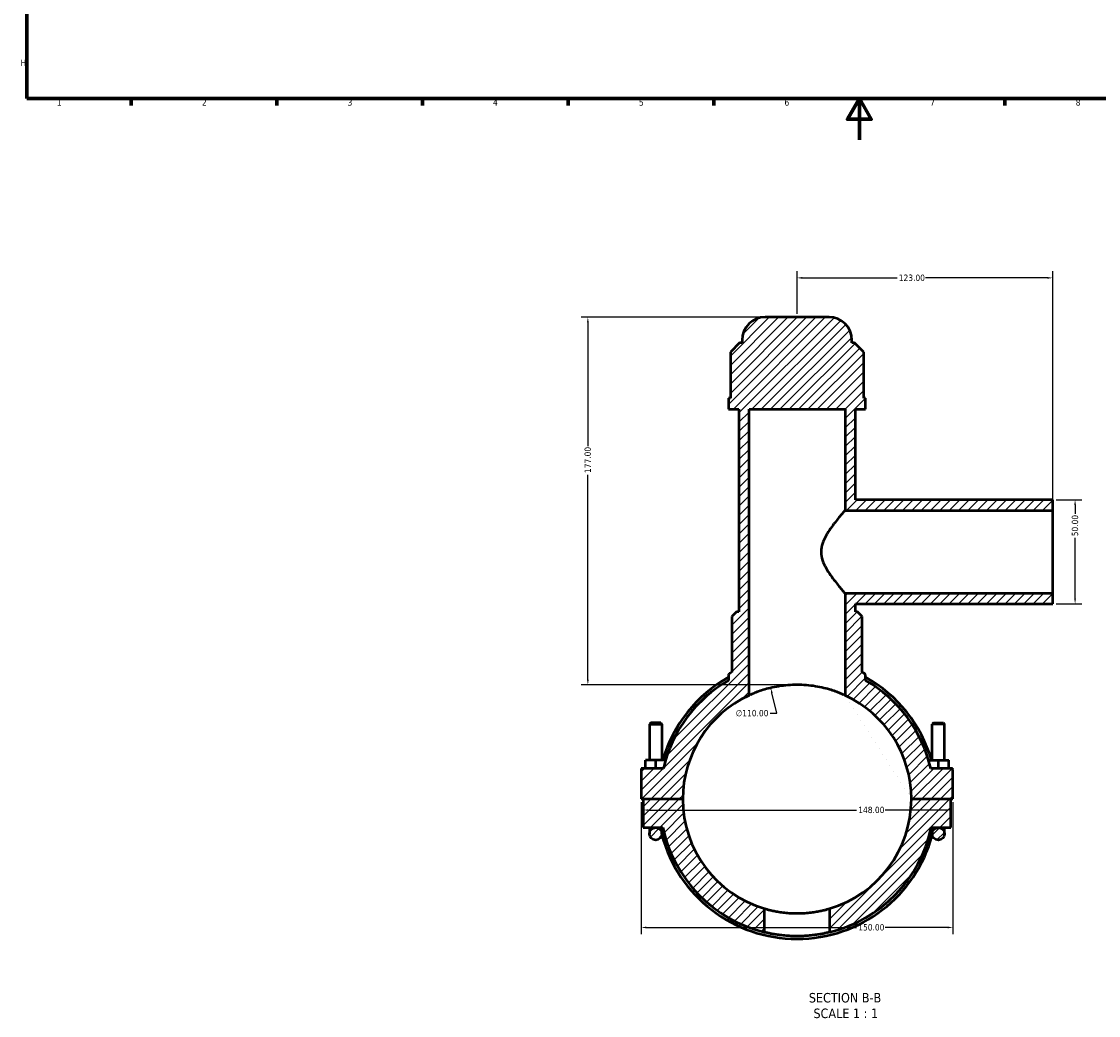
# Model space of a CAD drawing. Header units: millimetres. Extents: x 0 to 898, y -421 to 987.
# Tile 1 of 6: x 17 to 536, y -421 to 57. Entities that reach past the tile are written whole.
import ezdxf

# ---------------------------------------------------------------- set-up
doc = ezdxf.new("R2010")
doc.units = ezdxf.units.MM
for name, color, linetype, lineweight in [('Border (ANSI)', 7, 'Continuous', 70), ('Dimension (ANSI)', 7, 'Continuous', 25), ('Hatch (ANSI)', 7, 'Continuous', 18), ('Symbol (ANSI)', 7, 'Continuous', 25), ('Visible (ANSI)', 7, 'Continuous', 50)]:
    doc.layers.add(name, color=color, linetype=linetype, lineweight=lineweight)
doc.styles.add('Label Text (ANSI)', font='tahoma.ttf')
doc.styles.add('Note Text (ANSI)', font='tahoma.ttf')
doc.dimstyles.new('Default - mm (ANSI)', dxfattribs={"dimtxt": 3.048, "dimasz": 2.5, "dimexe": 3.175, "dimexo": 1.6002, "dimgap": 0.8, "dimtad": 0, "dimtoh": 1, "dimrnd": 1e-08, "dimzin": 4, "dimdsep": 46, "dimtxsty": 'Note Text (ANSI)', "dimcen": 0.09, "dimdle": 10, "dimclrd": 256, "dimclre": 256, "dimclrt": 256, "dimadec": 1, "dimazin": 1, "dimtfac": 1, "dimtofl": 0, "dimtmove": 0, "dimatfit": 3, "dimfxl": 1, "dimtolj": 1, "dimtzin": 4, "dimlwd": -1, "dimlwe": -1, "dimarcsym": 0})

# ---------------------------------------------------------------- blocks, each defined once
blk = doc.blocks.new('Borders Default Border')
at = {"layer": 'Border (ANSI)'}
for p, q in [((70.08, 20), (70.08, 16.55)), ((140.17, 20), (140.17, 16.55)), ((210.25, 20), (210.25, 16.55)), ((280.33, 20), (280.33, 16.55)), ((350.42, 20), (350.42, 16.55)), ((490.58, 20), (490.58, 16.55))]:
    blk.add_line(p, q, dxfattribs=at)
at = {"layer": 'Border (ANSI)', "flags": 128}
for points in [[(20, 20), (20, 574), (821, 574), (821, 20), (20, 20)], [(420.5, 0), (420.5, 20), (414.73, 10), (426.27, 10), (420.5, 20)]]:
    blk.add_lwpolyline(points, dxfattribs=at)
at = {"layer": 'Border (ANSI)', "color": 230, "true_color": 0xff0080, "char_height": 3.05, "attachment_point": 7, "style": 'Note Text (ANSI)'}
for s, insert in [('H', (16.97, 35.6)), ('1', (34.35, 16.55)), ('2', (104.2, 16.55)), ('3', (174.26, 16.49)), ('4', (244.23, 16.55)), ('5', (314.48, 16.49)), ('6', (384.49, 16.49)), ('7', (454.6, 16.55)), ('8', (524.63, 16.48))]:
    blk.add_mtext(s, dxfattribs=dict(at, insert=insert))
blk = doc.blocks.new('*D7')
at = {"layer": 'Defpoints', "color": 0, "transparency": 16777216}
for p in [(377.85, -263.78), (403.21, -370.82)]:
    blk.add_point(p, dxfattribs=at)
at = {"layer": 'Dimension (ANSI)', "transparency": 16777216}
for p, q in [((380.75, -276.02), (378.43, -266.22)), ((377.53, -276.02), (380.75, -276.02))]:
    blk.add_line(p, q, dxfattribs=at)
blk.add_solid([(378.84, -266.12), (378.02, -266.31), (377.85, -263.78)], dxfattribs=at)
at = {"layer": 'Dimension (ANSI)', "color": 230, "true_color": 0xff0080, "transparency": 16777216, "insert": (361.05, -274.38), "char_height": 3.048, "attachment_point": 1, "style": 'Note Text (ANSI)'}
blk.add_mtext('\\A1;∅110.00', dxfattribs=at)
blk = doc.blocks.new('*D9')
at = {"layer": 'Defpoints', "color": 0, "transparency": 16777216}
for p in [(375.13, -85.3), (289.87, -262.3), (390.53, -262.3)]:
    blk.add_point(p, dxfattribs=at)
at = {"layer": 'Dimension (ANSI)', "transparency": 16777216}
for p, q in [((373.53, -85.3), (286.69, -85.3)), ((289.87, -87.8), (289.87, -147.46)), ((289.87, -259.8), (289.87, -161.14)), ((388.93, -262.3), (286.69, -262.3))]:
    blk.add_line(p, q, dxfattribs=at)
for points in [[(289.45, -87.8), (290.28, -87.8), (289.87, -85.3)], [(289.45, -259.8), (290.28, -259.8), (289.87, -262.3)]]:
    blk.add_solid(points, dxfattribs=at)
at = {"layer": 'Dimension (ANSI)', "color": 230, "true_color": 0xff0080, "transparency": 16777216, "insert": (288.28, -160.34), "char_height": 3.048, "attachment_point": 1, "rotation": 90, "style": 'Note Text (ANSI)'}
blk.add_mtext('\\A1;177.00', dxfattribs=at)
blk = doc.blocks.new('*D10')
at = {"layer": 'Defpoints', "color": 0, "transparency": 16777216}
for p in [(513.53, -173.3), (513.53, -223.3), (524.31, -223.3)]:
    blk.add_point(p, dxfattribs=at)
at = {"layer": 'Dimension (ANSI)', "transparency": 16777216}
for p, q in [((515.13, -173.3), (527.49, -173.3)), ((524.31, -175.8), (524.31, -180)), ((524.31, -220.8), (524.31, -191.6)), ((515.13, -223.3), (527.49, -223.3))]:
    blk.add_line(p, q, dxfattribs=at)
for points in [[(523.89, -175.8), (524.73, -175.8), (524.31, -173.3)], [(523.89, -220.8), (524.73, -220.8), (524.31, -223.3)]]:
    blk.add_solid(points, dxfattribs=at)
at = {"layer": 'Dimension (ANSI)', "color": 230, "true_color": 0xff0080, "transparency": 16777216, "insert": (522.72, -190.8), "char_height": 3.048, "attachment_point": 1, "rotation": 90, "style": 'Note Text (ANSI)'}
blk.add_mtext('\\A1;50.00', dxfattribs=at)
blk = doc.blocks.new('*D11')
at = {"layer": 'Defpoints', "color": 0, "transparency": 16777216}
for p in [(513.53, -66.39), (390.53, -85.3), (513.53, -178.3)]:
    blk.add_point(p, dxfattribs=at)
at = {"layer": 'Dimension (ANSI)', "transparency": 16777216}
for p, q in [((390.53, -83.7), (390.53, -63.22)), ((393.03, -66.39), (438.69, -66.39)), ((511.03, -66.39), (452.37, -66.39)), ((513.53, -176.7), (513.53, -63.22))]:
    blk.add_line(p, q, dxfattribs=at)
for points in [[(393.03, -65.98), (393.03, -66.81), (390.53, -66.39)], [(511.03, -65.98), (511.03, -66.81), (513.53, -66.39)]]:
    blk.add_solid(points, dxfattribs=at)
at = {"layer": 'Dimension (ANSI)', "color": 230, "true_color": 0xff0080, "transparency": 16777216, "insert": (439.49, -64.8), "char_height": 3.048, "attachment_point": 1, "style": 'Note Text (ANSI)'}
blk.add_mtext('\\A1;123.00', dxfattribs=at)
blk = doc.blocks.new('*D12')
at = {"layer": 'Defpoints', "color": 0, "transparency": 16777216}
for p in [(315.53, -317.25), (465.53, -317.25), (465.53, -379.1)]:
    blk.add_point(p, dxfattribs=at)
at = {"layer": 'Dimension (ANSI)', "transparency": 16777216}
for p, q in [((315.53, -318.85), (315.53, -382.27)), ((465.53, -318.85), (465.53, -382.27)), ((318.03, -379.1), (419.19, -379.1)), ((463.03, -379.1), (432.87, -379.1))]:
    blk.add_line(p, q, dxfattribs=at)
for points in [[(318.03, -378.68), (318.03, -379.52), (315.53, -379.1)], [(463.03, -378.68), (463.03, -379.52), (465.53, -379.1)]]:
    blk.add_solid(points, dxfattribs=at)
at = {"layer": 'Dimension (ANSI)', "color": 230, "true_color": 0xff0080, "transparency": 16777216, "insert": (419.99, -377.51), "char_height": 3.048, "attachment_point": 1, "style": 'Note Text (ANSI)'}
blk.add_mtext('\\A1;150.00', dxfattribs=at)
blk = doc.blocks.new('*D13')
at = {"layer": 'Defpoints', "color": 0, "transparency": 16777216}
for p in [(316.53, -322.58), (464.53, -322.58), (464.53, -322.58)]:
    blk.add_point(p, dxfattribs=at)
at = {"layer": 'Dimension (ANSI)', "transparency": 16777216}
for p, q in [((319.03, -322.58), (419.19, -322.58)), ((462.03, -322.58), (432.87, -322.58))]:
    blk.add_line(p, q, dxfattribs=at)
for points in [[(319.03, -322.16), (319.03, -322.99), (316.53, -322.58)], [(462.03, -322.16), (462.03, -322.99), (464.53, -322.58)]]:
    blk.add_solid(points, dxfattribs=at)
at = {"layer": 'Dimension (ANSI)', "color": 230, "true_color": 0xff0080, "transparency": 16777216, "insert": (419.99, -320.98), "char_height": 3.048, "attachment_point": 1, "style": 'Note Text (ANSI)'}
blk.add_mtext('\\A1;148.00', dxfattribs=at)

msp = doc.modelspace()

# ---------------------------------------------------------------- hatches: boundary and pattern name
at = {"layer": 'Hatch (ANSI)'}
h = msp.add_hatch(dxfattribs=at)
h.set_pattern_fill('ANSI31', color=256, scale=25.4, style=0)
h.set_pattern_definition([(45, (0, 0), (-2.245064, 2.245064), [])])
edge = h.paths.add_edge_path()
edge.add_spline(control_points=[(358.112, -256.8), (357.995, -256.862), (357.891, -256.945), (357.717, -257.144), (357.648, -257.259), (357.555, -257.506), (357.531, -257.637), (357.531, -257.77)], knot_values=[-0.118996, -0.118996, -0.118996, -0.118996, -0.0793307, -0.0793307, -0.0396653, -0.0396653, 0, 0, 0, 0], degree=3, periodic=0)
edge.add_line((357.531, -257.77), (357.531, -260.144))
edge.add_ellipse((390.531, -317.301), major_axis=(-33, 57.158), ratio=1, start_angle=0, end_angle=47.0862)
edge.add_line((326.201, -302.551), (315.531, -302.551))
edge.add_line((315.531, -302.551), (315.531, -317.251))
edge.add_line((315.531, -317.251), (335.531, -317.251))
edge.add_ellipse((390.531, -317.301), major_axis=(-55, 0.05), ratio=1, start_angle=294.88667, end_angle=360, ccw=False)
edge.add_line((367.431, -267.388), (367.431, -129.551))
edge.add_line((367.431, -129.551), (413.631, -129.551))
edge.add_line((413.631, -129.551), (413.631, -178.301))
edge.add_line((413.631, -178.301), (513.531, -178.301))
edge.add_line((513.531, -178.301), (513.531, -173.301))
edge.add_line((513.531, -173.301), (418.581, -173.301))
edge.add_line((418.581, -173.301), (418.581, -129.551))
edge.add_line((418.581, -129.551), (423.531, -129.551))
edge.add_line((423.531, -129.551), (423.531, -124.241))
edge.add_line((423.531, -124.241), (422.625, -124.241))
edge.add_line((422.625, -124.241), (422.625, -102.091))
edge.add_line((422.625, -102.091), (418.225, -97.691))
edge.add_line((418.225, -97.691), (416.931, -97.691))
edge.add_line((416.931, -97.691), (416.931, -96.301))
edge.add_ellipse((405.931, -96.301), major_axis=(11, 0), ratio=1, start_angle=0, end_angle=90)
edge.add_line((405.931, -85.301), (375.131, -85.301))
edge.add_ellipse((375.131, -96.301), major_axis=(0, 11), ratio=1, start_angle=0, end_angle=90)
edge.add_line((364.131, -96.301), (364.131, -97.691))
edge.add_line((364.131, -97.691), (362.838, -97.691))
edge.add_line((362.838, -97.691), (358.438, -102.091))
edge.add_line((358.438, -102.091), (358.438, -124.241))
edge.add_line((358.438, -124.241), (357.531, -124.241))
edge.add_line((357.531, -124.241), (357.531, -129.551))
edge.add_line((357.531, -129.551), (362.481, -129.551))
edge.add_line((362.481, -129.551), (362.481, -227.201))
edge.add_line((362.481, -227.201), (361.381, -227.201))
edge.add_line((361.381, -227.201), (359.181, -229.401))
edge.add_line((359.181, -229.401), (359.181, -256.239))
edge.add_ellipse((390.531, -317.301), major_axis=(-31.35, 61.062), ratio=1, start_angle=0, end_angle=1.00817)
edge = h.paths.add_edge_path()
edge.add_line((322.531, -331.051), (325.979, -331.051))
edge.add_ellipse((390.531, -317.301), major_axis=(-64.552, -13.75), ratio=1, start_angle=0, end_angle=64.2318)
edge.add_line((374.851, -381.412), (374.851, -370.019))
edge.add_ellipse((390.531, -317.301), major_axis=(-15.68, -52.718), ratio=1, start_angle=286.61637, end_angle=360, ccw=False)
edge.add_line((335.531, -317.351), (316.531, -317.351))
edge.add_line((316.531, -317.351), (316.531, -331.051))
edge.add_line((316.531, -331.051), (322.531, -331.051))
edge = h.paths.add_edge_path()
edge.add_ellipse((465.031, -303.051), major_axis=(0.5, 0), ratio=1, start_angle=0, end_angle=90)
edge.add_line((465.031, -302.551), (454.862, -302.551))
edge.add_ellipse((390.531, -317.301), major_axis=(64.331, 14.75), ratio=1, start_angle=0, end_angle=47.0862)
edge.add_line((423.531, -260.144), (423.531, -257.77))
edge.add_ellipse((422.431, -257.77), major_axis=(1.1, 0), ratio=1, start_angle=0, end_angle=61.81548)
edge.add_ellipse((390.531, -317.301), major_axis=(32.42, 60.501), ratio=1, start_angle=0, end_angle=1.00817)
edge.add_line((421.881, -256.239), (421.881, -229.401))
edge.add_line((421.881, -229.401), (419.681, -227.201))
edge.add_line((419.681, -227.201), (418.581, -227.201))
edge.add_line((418.581, -227.201), (418.581, -223.301))
edge.add_line((418.581, -223.301), (513.531, -223.301))
edge.add_line((513.531, -223.301), (513.531, -218.301))
edge.add_line((513.531, -218.301), (413.631, -218.301))
edge.add_line((413.631, -218.301), (413.631, -267.388))
edge.add_ellipse((390.531, -317.301), major_axis=(23.1, 49.914), ratio=1, start_angle=294.88667, end_angle=360, ccw=False)
edge.add_line((445.531, -317.251), (465.531, -317.251))
edge.add_line((465.531, -317.251), (465.531, -303.051))
edge = h.paths.add_edge_path()
edge.add_ellipse((322.531, -334.051), major_axis=(3, 0), ratio=1, start_angle=0, end_angle=360)
edge = h.paths.add_edge_path()
edge.add_line((464.531, -317.351), (445.531, -317.351))
edge.add_ellipse((390.531, -317.301), major_axis=(55, -0.05), ratio=1, start_angle=286.61637, end_angle=360, ccw=False)
edge.add_line((406.211, -370.019), (406.211, -381.412))
edge.add_ellipse((390.531, -317.301), major_axis=(15.68, -64.11), ratio=1, start_angle=0, end_angle=64.2318)
edge.add_line((455.083, -331.051), (458.531, -331.051))
edge.add_line((458.531, -331.051), (464.531, -331.051))
edge.add_line((464.531, -331.051), (464.531, -317.351))
edge = h.paths.add_edge_path()
edge.add_ellipse((458.531, -334.051), major_axis=(3, 0), ratio=1, start_angle=0, end_angle=360)

# ---------------------------------------------------------------- linework, layer by layer
at = {"layer": 'Visible (ANSI)'}
for p, q in [((405.931, -85.301), (375.131, -85.301)), ((362.838, -97.691), (358.438, -102.091)), ((364.131, -97.691), (362.838, -97.691)), ((364.131, -96.301), (364.131, -97.691)), ((416.931, -97.691), (416.931, -96.301)), ((418.225, -97.691), (416.931, -97.691)), ((422.625, -102.091), (418.225, -97.691)), ((358.438, -102.091), (358.438, -124.241)), ((422.625, -124.241), (422.625, -102.091)), ((358.438, -124.241), (357.531, -124.241)), ((357.531, -124.241), (357.531, -129.551)), ((423.531, -124.241), (422.625, -124.241)), ((423.531, -129.551), (423.531, -124.241)), ((357.531, -129.551), (362.481, -129.551)), ((362.481, -129.551), (362.481, -227.201)), ((367.431, -267.388), (367.431, -129.551)), ((367.431, -129.551), (413.631, -129.551)), ((413.631, -129.551), (413.631, -178.301)), ((418.581, -173.301), (418.581, -129.551)), ((418.581, -129.551), (423.531, -129.551)), ((513.531, -173.301), (418.581, -173.301)), ((513.531, -178.301), (513.531, -173.301)), ((413.631, -178.301), (513.531, -178.301)), ((513.531, -218.301), (513.531, -178.301)), ((513.531, -218.301), (413.631, -218.301)), ((413.631, -218.301), (413.631, -267.388)), ((513.531, -223.301), (513.531, -218.301)), ((361.381, -227.201), (359.181, -229.401)), ((362.481, -227.201), (361.381, -227.201)), ((418.581, -227.201), (418.581, -223.301)), ((418.581, -223.301), (513.531, -223.301)), ((419.681, -227.201), (418.581, -227.201)), ((421.881, -229.401), (419.681, -227.201)), ((359.181, -229.401), (359.181, -256.239)), ((421.881, -256.239), (421.881, -229.401)), ((357.531, -257.77), (357.531, -260.144)), ((423.531, -260.144), (423.531, -257.77)), ((320.131, -280.585), (319.531, -281.185)), ((319.531, -281.185), (325.531, -281.185)), ((319.531, -281.185), (319.531, -298.551)), ((324.931, -280.585), (320.131, -280.585)), ((324.931, -280.585), (325.531, -281.185)), ((325.531, -281.185), (325.531, -298.551)), ((456.131, -280.585), (455.531, -281.185)), ((461.531, -281.185), (455.531, -281.185)), ((455.531, -298.551), (455.531, -281.185)), ((456.131, -280.585), (460.931, -280.585)), ((460.931, -280.585), (461.531, -281.185)), ((461.531, -298.551), (461.531, -281.185)), ((322.531, -298.551), (317.531, -298.551)), ((317.531, -302.551), (317.531, -298.551)), ((322.531, -302.551), (322.531, -298.551)), ((327.251, -298.551), (322.531, -298.551)), ((453.812, -298.551), (458.531, -298.551)), ((458.531, -298.551), (463.531, -298.551)), ((458.531, -302.551), (458.531, -298.551)), ((463.531, -302.551), (463.531, -298.551)), ((326.201, -302.551), (315.531, -302.551)), ((315.531, -302.551), (315.531, -317.251)), ((465.031, -302.551), (454.862, -302.551)), ((465.531, -317.251), (465.531, -303.051)), ((315.531, -317.251), (335.531, -317.251)), ((335.531, -317.351), (316.531, -317.351)), ((316.531, -317.351), (316.531, -331.051)), ((319.531, -317.251), (319.531, -317.351)), ((325.531, -317.251), (325.531, -317.351)), ((445.531, -317.251), (465.531, -317.251)), ((464.531, -317.351), (445.531, -317.351)), ((455.531, -317.351), (455.531, -317.251)), ((461.531, -317.351), (461.531, -317.251)), ((464.531, -331.051), (464.531, -317.351)), ((316.531, -331.051), (322.531, -331.051)), ((319.531, -331.051), (319.531, -334.051)), ((322.531, -331.051), (325.979, -331.051)), ((325.531, -334.051), (325.531, -331.051)), ((455.083, -331.051), (458.531, -331.051)), ((455.531, -331.051), (455.531, -334.051)), ((458.531, -331.051), (464.531, -331.051)), ((461.531, -334.051), (461.531, -331.051)), ((374.851, -381.412), (374.851, -370.019)), ((406.211, -370.019), (406.211, -381.412))]:
    msp.add_line(p, q, dxfattribs=at)
for centre in [(322.531, -334.051), (458.531, -334.051)]:
    msp.add_circle(centre, 3, dxfattribs=at)
for centre, radius, start, end in [((375.131, -96.301), 11, 90, 180), ((405.931, -96.301), 11, 0, 90), ((390.531, -317.301), 67.32, 119.35347, 163.82808), ((390.531, -317.301), 68.64, 117.17635, 118.18452), ((390.531, -317.301), 68.64, 61.81548, 62.82365), ((422.431, -257.77), 1.1, 0, 61.81548), ((390.531, -317.301), 67.32, 16.17192, 60.64653), ((390.531, -317.301), 66, 120, 167.0862), ((390.531, -317.301), 66, 12.9138, 60), ((390.531, -317.301), 55, 114.83459, 179.94791), ((390.531, -317.301), 55, 0.05209, 65.16541), ((465.031, -303.051), 0.5, 0, 90), ((390.531, -317.301), 55, 180.05209, 253.43572), ((390.531, -317.301), 55, 286.56428, 359.94791), ((390.531, -317.301), 66, 192.0247, 256.2565), ((390.531, -317.301), 66, 283.7435, 347.9753), ((390.531, -317.301), 67.32, 194.90707, 345.09293)]:
    msp.add_arc(centre, radius, start, end, dxfattribs=at)
for points, knots in [([(413.631, -178.301), (413.631, -178.301), (413.513, -178.438), (413.041, -178.986), (412.689, -179.396), (411.799, -180.446), (411.262, -181.087), (410.082, -182.528), (409.44, -183.328), (408.117, -185.037), (407.383, -186.016), (405.909, -188.131), (405.169, -189.266), (403.827, -191.656), (403.226, -192.91), (402.355, -195.524), (402.09, -196.886), (402.09, -198.301)], [9.9167131, 9.9167131, 9.9167131, 9.9167131, 10.3186075, 10.3186075, 10.7205019, 10.7205019, 11.1223963, 11.1223963, 11.5242907, 11.5242907, 11.9487891, 11.9487891, 12.3732874, 12.3732874, 12.7977857, 12.7977857, 13.2222841, 13.2222841, 13.2222841, 13.2222841]), ([(402.09, -198.301), (402.09, -199.716), (402.355, -201.079), (403.226, -203.693), (403.827, -204.947), (405.169, -207.336), (405.909, -208.472), (407.383, -210.587), (408.117, -211.566), (409.44, -213.274), (410.082, -214.074), (411.262, -215.515), (411.799, -216.156), (412.689, -217.207), (413.041, -217.617), (413.513, -218.165), (413.631, -218.301), (413.631, -218.301)], [0, 0, 0, 0, 0.4244983, 0.4244983, 0.8489967, 0.8489967, 1.273495, 1.273495, 1.6979934, 1.6979934, 2.0998878, 2.0998878, 2.5017822, 2.5017822, 2.9036766, 2.9036766, 3.305571, 3.305571, 3.305571, 3.305571]), ([(358.112, -256.8), (357.995, -256.862), (357.891, -256.945), (357.717, -257.144), (357.648, -257.259), (357.555, -257.506), (357.531, -257.637), (357.531, -257.77)], [-0.11899604, -0.11899604, -0.11899604, -0.11899604, -0.07933069, -0.07933069, -0.03966535, -0.03966535, 0, 0, 0, 0]), ([(413.631, -267.388), (413.631, -267.388), (413.488, -267.321), (412.895, -267.052), (412.444, -266.851), (411.26, -266.353), (410.526, -266.057), (408.837, -265.429), (407.881, -265.099), (405.851, -264.467), (404.703, -264.143), (402.199, -263.538), (400.842, -263.257), (398.001, -262.792), (396.515, -262.607), (393.514, -262.362), (392.001, -262.301), (389.062, -262.301), (387.548, -262.362), (384.548, -262.607), (383.061, -262.792), (380.221, -263.257), (378.864, -263.538), (376.359, -264.143), (375.212, -264.467), (373.181, -265.099), (372.226, -265.429), (370.536, -266.057), (369.802, -266.353), (368.619, -266.851), (368.168, -267.052), (367.574, -267.321), (367.431, -267.388), (367.431, -267.388)], [7.0573621, 7.0573621, 7.0573621, 7.0573621, 7.4987233, 7.4987233, 7.9400846, 7.9400846, 8.3814459, 8.3814459, 8.8228071, 8.8228071, 9.2636161, 9.2636161, 9.7044251, 9.7044251, 10.1452341, 10.1452341, 10.5860431, 10.5860431, 11.0268521, 11.0268521, 11.4676611, 11.4676611, 11.9084701, 11.9084701, 12.3492791, 12.3492791, 12.7906404, 12.7906404, 13.2320017, 13.2320017, 13.6733629, 13.6733629, 14.1147242, 14.1147242, 14.1147242, 14.1147242]), ([(374.851, -370.019), (374.851, -370.019), (374.947, -370.048), (375.346, -370.164), (375.65, -370.252), (376.452, -370.47), (376.95, -370.602), (378.1, -370.881), (378.751, -371.03), (380.137, -371.315), (380.92, -371.462), (382.627, -371.737), (383.551, -371.865), (385.481, -372.078), (386.488, -372.162), (388.519, -372.274), (389.541, -372.301), (391.521, -372.301), (392.544, -372.274), (394.574, -372.162), (395.582, -372.078), (397.512, -371.865), (398.436, -371.737), (400.143, -371.462), (400.926, -371.315), (402.312, -371.03), (402.963, -370.881), (404.112, -370.602), (404.61, -370.47), (405.412, -370.252), (405.716, -370.164), (406.116, -370.048), (406.211, -370.019), (406.211, -370.019)], [4.7537348, 4.7537348, 4.7537348, 4.7537348, 5.050879, 5.050879, 5.3480232, 5.3480232, 5.6451674, 5.6451674, 5.9423116, 5.9423116, 6.2393842, 6.2393842, 6.5364569, 6.5364569, 6.8335295, 6.8335295, 7.1306022, 7.1306022, 7.4276748, 7.4276748, 7.7247474, 7.7247474, 8.0218201, 8.0218201, 8.3188927, 8.3188927, 8.6160369, 8.6160369, 8.9131811, 8.9131811, 9.2103253, 9.2103253, 9.5074696, 9.5074696, 9.5074696, 9.5074696]), ([(406.211, -381.412), (406.211, -381.412), (406.116, -381.435), (405.718, -381.531), (405.414, -381.603), (404.613, -381.783), (404.114, -381.891), (402.964, -382.122), (402.313, -382.245), (400.925, -382.482), (400.141, -382.604), (398.432, -382.832), (397.507, -382.939), (395.577, -383.115), (394.569, -383.186), (392.541, -383.279), (391.52, -383.301), (389.543, -383.301), (388.522, -383.279), (386.493, -383.186), (385.486, -383.115), (383.555, -382.939), (382.63, -382.832), (380.922, -382.604), (380.138, -382.482), (378.75, -382.245), (378.098, -382.122), (376.948, -381.891), (376.45, -381.783), (375.649, -381.603), (375.345, -381.531), (374.946, -381.435), (374.851, -381.412), (374.851, -381.412)], [0, 0, 0, 0, 0.2965639, 0.2965639, 0.5931278, 0.5931278, 0.8896916, 0.8896916, 1.1862555, 1.1862555, 1.4827858, 1.4827858, 1.779316, 1.779316, 2.0758463, 2.0758463, 2.3723765, 2.3723765, 2.6689068, 2.6689068, 2.965437, 2.965437, 3.2619673, 3.2619673, 3.5584976, 3.5584976, 3.8550614, 3.8550614, 4.1516253, 4.1516253, 4.4481892, 4.4481892, 4.7447531, 4.7447531, 4.7447531, 4.7447531])]:
    msp.add_open_spline(points, degree=3, knots=knots, dxfattribs=at)

# ---------------------------------------------------------------- block references
msp.add_blockref('Borders Default Border', (0, 0))

# ---------------------------------------------------------------- texts
at = {"layer": 'Symbol (ANSI)', "char_height": 4.572, "attachment_point": 7, "style": 'Label Text (ANSI)'}
for s, insert in [('SECTION B-B', (396.203, -415.306)), ('SCALE 1 : 1', (398.426, -422.819))]:
    msp.add_mtext(s, dxfattribs=dict(at, insert=insert))

# ---------------------------------------------------------------- dimensions: what is measured, and where the dimension line sits
at = {"layer": 'Dimension (ANSI)'}
for base, p1, p2, angle, override, picture, middle in [((513.531, -66.392), (390.531, -85.301), (513.531, -178.301), 180, {"dimtoh": 0, "dimdec": 2, "dimtp": 0, "dimtm": 0, "dimtdec": 2, "dimatfit": 1}, '*D11', (445.531, -66.392)), ((289.866, -262.302), (375.131, -85.301), (390.531, -262.302), 90, {"dimtoh": 0, "dimdec": 2, "dimtp": 0, "dimtm": 0, "dimtdec": 2, "dimatfit": 1}, '*D9', (289.866, -154.302)), ((524.311, -223.301), (513.531, -173.301), (513.531, -223.301), 90, {"dimtoh": 0, "dimdec": 2, "dimtp": 0, "dimtm": 0, "dimtdec": 2, "dimatfit": 1}, '*D10', (524.311, -185.801)), ((465.531, -379.099), (315.531, -317.251), (465.531, -317.251), 180, {"dimtoh": 0, "dimdec": 2, "dimtp": 0, "dimtm": 0, "dimtdec": 2, "dimatfit": 1}, '*D12', (426.031, -379.099)), ((464.531, -322.578), (316.531, -322.578), (464.531, -322.578), 180, {"dimtoh": 0, "dimdec": 2, "dimse1": 1, "dimse2": 1, "dimtp": 0, "dimtm": 0, "dimtdec": 2, "dimatfit": 1}, '*D13', (426.031, -322.578))]:
    dim = msp.add_linear_dim(base=base, p1=p1, p2=p2, angle=angle, dimstyle='Default - mm (ANSI)', override=override, dxfattribs=at)
    dim.commit()
    dim.dimension.update_dxf_attribs({"geometry": picture, "text_midpoint": middle, "dimtype": 160})
dim = msp.add_diameter_dim_2p(p1=(403.208, -370.824), p2=(377.854, -263.782), dimstyle='Default - mm (ANSI)', override={"dimtih": 1, "dimdec": 2, "dimlfac": 0.999973, "dimtp": 0, "dimtm": 0, "dimtdec": 2}, dxfattribs=at)
dim.commit()
dim.dimension.update_dxf_attribs({"geometry": '*D7', "text_midpoint": (368.892, -276.02), "dimtype": 163})

doc.saveas('drawing.dxf')
